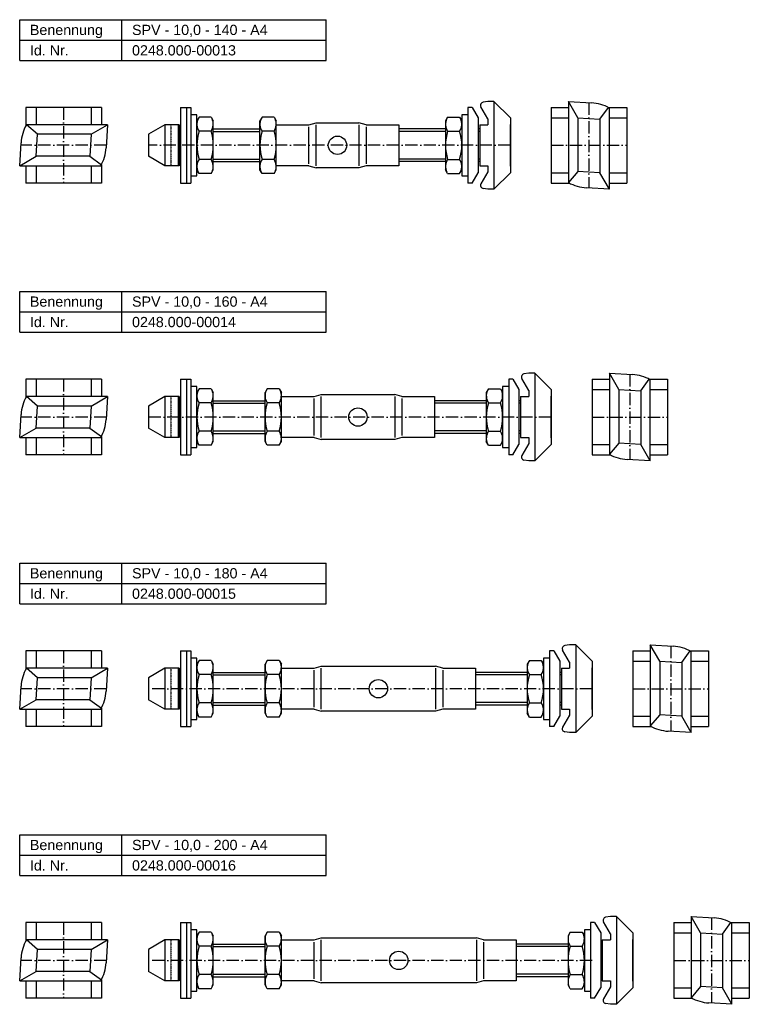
# Model space of a CAD drawing. Header units: millimetres. Extents: x 77 to 1200, y 2236 to 2936.
# Tile 3 of 3: x 843 to 1200, y 2454 to 2936. Entities that reach past the tile are written whole.
import ezdxf

# ---------------------------------------------------------------- set-up
doc = ezdxf.new("R2010")
doc.units = ezdxf.units.MM
doc.header["$LTSCALE"] = 0.5
doc.linetypes.add('achse', pattern=[18, 12, -3, 0, -3])
doc.linetypes.add('VERDECKT', pattern=[0.375, 0.25, -0.125])
doc.layers.add('HALFEN', color=2, linetype='CONTINUOUS')
doc.styles.add('ARIAL50', font='ARIAL.TTF', dxfattribs={"height": 5})

msp = doc.modelspace()

# ---------------------------------------------------------------- linework, layer by layer
at = {"layer": 'HALFEN'}
for p, q in [((843.17, 2936.25), (993.17, 2936.25)), ((843.17, 2916.25), (843.17, 2936.25)), ((893.17, 2916.25), (893.17, 2936.25)), ((993.17, 2916.25), (993.17, 2936.25)), ((843.17, 2926.25), (993.17, 2926.25)), ((843.17, 2916.25), (993.17, 2916.25)), ((883.17, 2893.25), (846.17, 2893.25)), ((846.17, 2893.25), (846.17, 2884.28)), ((851.17, 2893.25), (851.17, 2884.75)), ((878.17, 2893.25), (878.17, 2884.75)), ((883.17, 2893.25), (883.17, 2884.75)), ((921.93, 2893.25), (926.93, 2893.25)), ((921.93, 2893.25), (921.93, 2856.25)), ((924.78, 2893.25), (924.78, 2856.25)), ((926.93, 2893.25), (926.93, 2856.25)), ((1062.62, 2893.25), (1062.62, 2856.25)), ((1064.62, 2893.25), (1062.62, 2893.25)), ((1064.62, 2893.25), (1067.62, 2888.25)), ((1072.38, 2887.75), (1068.99, 2893.61)), ((1072.38, 2896.25), (1070.03, 2895.84)), ((1075.38, 2896.25), (1072.38, 2896.25)), ((1075.38, 2896.25), (1083.38, 2888.25)), ((1075.38, 2896.25), (1075.38, 2853.25)), ((1103.38, 2893.25), (1103.38, 2856.25)), ((1103.38, 2893.25), (1111.88, 2893.25)), ((1111.88, 2896.25), (1111.88, 2856.5)), ((1111.88, 2896.25), (1123.13, 2895.56)), ((1116.49, 2888.25), (1111.88, 2896.25)), ((1127.26, 2887.59), (1131.41, 2893.25)), ((1131.41, 2893.25), (1140.38, 2893.25)), ((1131.88, 2853.25), (1131.88, 2893)), ((1140.38, 2893.25), (1140.38, 2856.25)), ((929.93, 2889.75), (926.93, 2889.75)), ((929.93, 2859.75), (929.93, 2889.75)), ((931, 2888.61), (929.93, 2886.75)), ((936.85, 2888.61), (931, 2888.61)), ((936.85, 2888.61), (937.93, 2886.75)), ((961.85, 2888.61), (960.77, 2886.75)), ((967.7, 2888.61), (961.85, 2888.61)), ((967.7, 2888.61), (968.77, 2886.75)), ((1052.69, 2888.61), (1051.62, 2886.75)), ((1052.69, 2888.61), (1058.55, 2888.61)), ((1058.55, 2888.61), (1059.62, 2886.75)), ((1059.62, 2889.75), (1059.62, 2859.75)), ((1062.62, 2889.75), (1059.62, 2889.75)), ((1067.62, 2888.25), (1067.62, 2861.25)), ((1072.38, 2887.75), (1072.38, 2884.75)), ((1083.38, 2888.25), (1083.38, 2861.25)), ((1103.38, 2888.25), (1111.88, 2888.25)), ((1116.49, 2888.25), (1127.26, 2887.59)), ((1116.49, 2888.25), (1116.49, 2861.91)), ((1127.26, 2887.59), (1127.26, 2861.25)), ((1131.88, 2888.25), (1140.38, 2888.25)), ((886.17, 2884.75), (846.43, 2884.75)), ((851.83, 2880.13), (846.43, 2884.75)), ((878.17, 2880.13), (886.17, 2884.75)), ((886.17, 2884.75), (885.48, 2873.5)), ((914.17, 2884.75), (906.17, 2880.13)), ((921.17, 2884.75), (914.17, 2884.75)), ((914.17, 2884.75), (914.17, 2864.75)), ((920.76, 2884.75), (920.76, 2864.75)), ((921.17, 2884.75), (921.17, 2864.75)), ((921.17, 2882.75), (921.93, 2882.75)), ((929.93, 2862.75), (929.93, 2886.75)), ((937.93, 2862.75), (937.93, 2886.75)), ((937.93, 2882.75), (960.77, 2882.75)), ((960.77, 2862.75), (960.77, 2886.75)), ((968.77, 2862.75), (968.77, 2886.75)), ((968.77, 2884.75), (984.77, 2884.75)), ((984.77, 2884.75), (988.27, 2885.75)), ((988.27, 2885.75), (1009.27, 2885.75)), ((1012.77, 2884.75), (1009.27, 2885.75)), ((1012.77, 2884.75), (1028.77, 2884.75)), ((1028.77, 2884.75), (1028.77, 2864.75)), ((1051.62, 2882.75), (1028.83, 2882.75)), ((1051.62, 2886.75), (1051.62, 2862.75)), ((1068.38, 2882.75), (1067.62, 2882.75)), ((1068.38, 2884.75), (1072.38, 2884.75)), ((1068.38, 2884.75), (1068.38, 2864.75)), ((1083.38, 2864.5), (1083.38, 2885)), ((851.17, 2869.37), (851.83, 2880.13)), ((878.17, 2880.13), (851.83, 2880.13)), ((878.17, 2880.13), (877.51, 2869.37)), ((906.17, 2880.13), (906.17, 2869.37)), ((936.85, 2881.68), (931, 2881.68)), ((967.7, 2881.68), (961.85, 2881.68)), ((1052.69, 2881.68), (1058.55, 2881.68)), ((843.17, 2864.75), (843.86, 2876)), ((843.17, 2864.75), (851.17, 2869.37)), ((877.51, 2869.37), (851.17, 2869.37)), ((877.51, 2869.37), (883.17, 2865.22)), ((914.17, 2864.75), (906.17, 2869.37)), ((843.17, 2864.75), (882.92, 2864.75)), ((846.17, 2864.75), (846.17, 2856.25)), ((851.17, 2864.75), (851.17, 2856.25)), ((878.17, 2864.75), (878.17, 2856.25)), ((883.17, 2865.22), (883.17, 2856.25)), ((921.17, 2864.75), (914.17, 2864.75)), ((921.17, 2866.75), (921.93, 2866.75)), ((936.85, 2867.82), (931, 2867.82)), ((937.93, 2866.75), (960.77, 2866.75)), ((967.7, 2867.82), (961.85, 2867.82)), ((984.77, 2864.75), (968.77, 2864.75)), ((984.77, 2864.75), (988.27, 2863.75)), ((1009.27, 2863.75), (988.27, 2863.75)), ((1012.77, 2864.75), (1009.27, 2863.75)), ((1028.77, 2864.75), (1012.77, 2864.75)), ((1051.62, 2866.75), (1028.83, 2866.75)), ((1052.69, 2867.82), (1058.55, 2867.82)), ((1068.38, 2866.75), (1067.62, 2866.75)), ((1068.38, 2864.75), (1072.38, 2864.75)), ((1072.38, 2864.75), (1072.38, 2861.75)), ((926.93, 2859.75), (929.93, 2859.75)), ((931, 2860.89), (929.93, 2862.75)), ((936.85, 2860.89), (931, 2860.89)), ((936.85, 2860.89), (937.93, 2862.75)), ((961.85, 2860.89), (960.77, 2862.75)), ((967.7, 2860.89), (961.85, 2860.89)), ((967.7, 2860.89), (968.77, 2862.75)), ((1052.69, 2860.89), (1051.62, 2862.75)), ((1052.69, 2860.89), (1058.55, 2860.89)), ((1058.55, 2860.89), (1059.62, 2862.75)), ((1059.62, 2859.75), (1062.62, 2859.75)), ((1064.62, 2856.25), (1067.62, 2861.25)), ((1072.38, 2861.75), (1068.99, 2855.89)), ((1075.38, 2853.25), (1083.38, 2861.25)), ((1103.38, 2861.25), (1111.88, 2861.25)), ((1116.49, 2861.91), (1111.88, 2856.5)), ((1127.26, 2861.25), (1116.49, 2861.91)), ((1131.88, 2853.25), (1127.26, 2861.25)), ((1131.88, 2861.25), (1140.38, 2861.25)), ((883.17, 2856.25), (846.17, 2856.25)), ((921.93, 2856.25), (926.93, 2856.25)), ((1064.62, 2856.25), (1062.62, 2856.25)), ((1072.38, 2853.25), (1070.03, 2853.66)), ((1103.38, 2856.25), (1112.34, 2856.25)), ((1131.88, 2853.25), (1120.62, 2853.94)), ((1131.88, 2856.25), (1140.38, 2856.25)), ((1075.38, 2853.25), (1072.38, 2853.25)), ((843.17, 2803.25), (993.17, 2803.25)), ((843.17, 2783.25), (843.17, 2803.25)), ((893.17, 2783.25), (893.17, 2803.25)), ((993.17, 2783.25), (993.17, 2803.25)), ((843.17, 2793.25), (993.17, 2793.25)), ((843.17, 2783.25), (993.17, 2783.25)), ((1092.38, 2763.25), (1090.03, 2762.84)), ((1095.38, 2763.25), (1092.38, 2763.25)), ((1095.38, 2763.25), (1095.38, 2720.25)), ((1095.38, 2763.25), (1103.38, 2755.25)), ((1131.88, 2763.25), (1131.88, 2723.5)), ((1131.88, 2763.25), (1143.13, 2762.56)), ((1136.49, 2755.25), (1131.88, 2763.25)), ((883.17, 2760.25), (846.17, 2760.25)), ((846.17, 2760.25), (846.17, 2751.28)), ((851.17, 2760.25), (851.17, 2751.75)), ((878.17, 2760.25), (878.17, 2751.75)), ((883.17, 2760.25), (883.17, 2751.75)), ((921.93, 2760.25), (921.93, 2723.25)), ((921.93, 2760.25), (926.93, 2760.25)), ((924.78, 2760.25), (924.78, 2723.25)), ((926.93, 2760.25), (926.93, 2723.25)), ((1082.62, 2760.25), (1082.62, 2723.25)), ((1084.62, 2760.25), (1082.62, 2760.25)), ((1084.62, 2760.25), (1087.62, 2755.25)), ((1092.38, 2754.75), (1088.99, 2760.61)), ((1123.38, 2760.25), (1123.38, 2723.25)), ((1123.38, 2760.25), (1131.88, 2760.25)), ((1147.26, 2754.59), (1151.41, 2760.25)), ((1151.41, 2760.25), (1160.38, 2760.25)), ((1151.88, 2720.25), (1151.88, 2760)), ((1160.38, 2760.25), (1160.38, 2723.25)), ((929.93, 2756.75), (926.93, 2756.75)), ((929.93, 2726.75), (929.93, 2756.75)), ((931, 2755.61), (929.93, 2753.75)), ((929.93, 2729.75), (929.93, 2753.75)), ((936.85, 2755.61), (931, 2755.61)), ((936.85, 2755.61), (937.93, 2753.75)), ((937.93, 2729.75), (937.93, 2753.75)), ((964.35, 2755.61), (963.27, 2753.75)), ((963.27, 2729.75), (963.27, 2753.75)), ((970.2, 2755.61), (964.35, 2755.61)), ((970.2, 2755.61), (971.27, 2753.75)), ((971.27, 2729.75), (971.27, 2753.75)), ((987.27, 2751.75), (990.77, 2752.75)), ((990.77, 2752.75), (1026.77, 2752.75)), ((1030.27, 2751.75), (1026.77, 2752.75)), ((1072.69, 2755.61), (1071.62, 2753.75)), ((1071.62, 2753.75), (1071.62, 2729.75)), ((1072.69, 2755.61), (1078.55, 2755.61)), ((1078.55, 2755.61), (1079.62, 2753.75)), ((1079.62, 2756.75), (1079.62, 2726.75)), ((1082.62, 2756.75), (1079.62, 2756.75)), ((1079.62, 2753.75), (1079.62, 2729.75)), ((1087.62, 2755.25), (1087.62, 2728.25)), ((1092.38, 2754.75), (1092.38, 2751.75)), ((1103.38, 2755.25), (1103.38, 2728.25)), ((1123.38, 2755.25), (1131.88, 2755.25)), ((1136.49, 2755.25), (1136.49, 2728.91)), ((1136.49, 2755.25), (1147.26, 2754.59)), ((1147.26, 2754.59), (1147.26, 2728.25)), ((1151.88, 2755.25), (1160.38, 2755.25)), ((886.17, 2751.75), (846.43, 2751.75)), ((851.83, 2747.13), (846.43, 2751.75)), ((878.17, 2747.13), (886.17, 2751.75)), ((886.17, 2751.75), (885.48, 2740.5)), ((914.17, 2751.75), (906.17, 2747.13)), ((914.17, 2751.75), (914.17, 2731.75)), ((921.17, 2751.75), (914.17, 2751.75)), ((920.76, 2751.75), (920.76, 2731.75)), ((921.17, 2751.75), (921.17, 2731.75)), ((921.17, 2749.75), (921.93, 2749.75)), ((936.85, 2748.68), (931, 2748.68)), ((937.93, 2749.75), (963.27, 2749.75)), ((970.2, 2748.68), (964.35, 2748.68)), ((971.27, 2731.75), (971.27, 2751.75)), ((971.27, 2751.75), (987.27, 2751.75)), ((1030.27, 2751.75), (1046.27, 2751.75)), ((1046.27, 2751.75), (1046.27, 2731.75)), ((1071.62, 2749.75), (1046.27, 2749.75)), ((1072.69, 2748.68), (1078.55, 2748.68)), ((1088.38, 2749.75), (1087.62, 2749.75)), ((1088.38, 2751.75), (1088.38, 2731.75)), ((1088.38, 2751.75), (1092.38, 2751.75)), ((1103.38, 2731.5), (1103.38, 2752)), ((843.17, 2731.75), (843.86, 2743)), ((851.17, 2736.37), (851.83, 2747.13)), ((878.17, 2747.13), (851.83, 2747.13)), ((878.17, 2747.13), (877.51, 2736.37)), ((906.17, 2747.13), (906.17, 2736.37)), ((843.17, 2731.75), (851.17, 2736.37)), ((877.51, 2736.37), (851.17, 2736.37)), ((877.51, 2736.37), (883.17, 2732.22)), ((914.17, 2731.75), (906.17, 2736.37)), ((921.17, 2733.75), (921.93, 2733.75)), ((936.85, 2734.82), (931, 2734.82)), ((937.93, 2733.75), (963.27, 2733.75)), ((970.2, 2734.82), (964.35, 2734.82)), ((1071.62, 2733.75), (1046.27, 2733.75)), ((1072.69, 2734.82), (1078.55, 2734.82)), ((1088.38, 2733.75), (1087.62, 2733.75)), ((843.17, 2731.75), (882.92, 2731.75)), ((846.17, 2731.75), (846.17, 2723.25)), ((851.17, 2731.75), (851.17, 2723.25)), ((878.17, 2731.75), (878.17, 2723.25)), ((883.17, 2732.22), (883.17, 2723.25)), ((921.17, 2731.75), (914.17, 2731.75)), ((931, 2727.89), (929.93, 2729.75)), ((936.85, 2727.89), (937.93, 2729.75)), ((964.35, 2727.89), (963.27, 2729.75)), ((970.2, 2727.89), (971.27, 2729.75)), ((987.27, 2731.75), (971.27, 2731.75)), ((987.27, 2731.75), (990.77, 2730.75)), ((1026.77, 2730.75), (990.77, 2730.75)), ((1030.27, 2731.75), (1026.77, 2730.75)), ((1046.27, 2731.75), (1030.27, 2731.75)), ((1072.69, 2727.89), (1071.62, 2729.75)), ((1078.55, 2727.89), (1079.62, 2729.75)), ((1084.62, 2723.25), (1087.62, 2728.25)), ((1088.38, 2731.75), (1092.38, 2731.75)), ((1092.38, 2728.75), (1088.99, 2722.89)), ((1092.38, 2731.75), (1092.38, 2728.75)), ((1095.38, 2720.25), (1103.38, 2728.25)), ((1123.38, 2728.25), (1131.88, 2728.25)), ((1136.49, 2728.91), (1131.88, 2723.5)), ((1147.26, 2728.25), (1136.49, 2728.91)), ((1151.88, 2720.25), (1147.26, 2728.25)), ((1151.88, 2728.25), (1160.38, 2728.25)), ((926.93, 2726.75), (929.93, 2726.75)), ((936.85, 2727.89), (931, 2727.89)), ((970.2, 2727.89), (964.35, 2727.89)), ((1072.69, 2727.89), (1078.55, 2727.89)), ((1079.62, 2726.75), (1082.62, 2726.75)), ((883.17, 2723.25), (846.17, 2723.25)), ((921.93, 2723.25), (926.93, 2723.25)), ((1084.62, 2723.25), (1082.62, 2723.25)), ((1092.38, 2720.25), (1090.03, 2720.66)), ((1095.38, 2720.25), (1092.38, 2720.25)), ((1123.38, 2723.25), (1132.34, 2723.25)), ((1151.88, 2720.25), (1140.62, 2720.94)), ((1151.88, 2723.25), (1160.38, 2723.25)), ((843.17, 2670.25), (993.17, 2670.25)), ((843.17, 2650.25), (843.17, 2670.25)), ((893.17, 2650.25), (893.17, 2670.25)), ((993.17, 2650.25), (993.17, 2670.25)), ((843.17, 2660.25), (993.17, 2660.25)), ((843.17, 2650.25), (993.17, 2650.25)), ((883.17, 2627.25), (846.17, 2627.25)), ((846.17, 2627.25), (846.17, 2618.28)), ((851.17, 2627.25), (851.17, 2618.75)), ((878.17, 2627.25), (878.17, 2618.75)), ((883.17, 2627.25), (883.17, 2618.75)), ((921.93, 2627.25), (921.93, 2590.25)), ((921.93, 2627.25), (926.93, 2627.25)), ((924.78, 2627.25), (924.78, 2590.25)), ((926.93, 2627.25), (926.93, 2590.25)), ((1102.62, 2627.25), (1102.62, 2590.25)), ((1104.62, 2627.25), (1102.62, 2627.25)), ((1104.62, 2627.25), (1107.62, 2622.25)), ((1112.38, 2621.75), (1108.99, 2627.61)), ((1112.38, 2630.25), (1110.03, 2629.84)), ((1115.38, 2630.25), (1112.38, 2630.25)), ((1115.38, 2630.25), (1115.38, 2587.25)), ((1115.38, 2630.25), (1123.38, 2622.25)), ((1143.38, 2627.25), (1143.38, 2590.25)), ((1143.38, 2627.25), (1151.88, 2627.25)), ((1151.88, 2630.25), (1163.13, 2629.56)), ((1151.88, 2630.25), (1151.88, 2590.5)), ((1156.49, 2622.25), (1151.88, 2630.25)), ((1167.26, 2621.59), (1171.41, 2627.25)), ((1171.41, 2627.25), (1180.38, 2627.25)), ((1171.88, 2587.25), (1171.88, 2627)), ((1180.38, 2627.25), (1180.38, 2590.25)), ((929.93, 2623.75), (926.93, 2623.75)), ((929.93, 2593.75), (929.93, 2623.75)), ((931, 2622.61), (929.93, 2620.75)), ((936.85, 2622.61), (931, 2622.61)), ((936.85, 2622.61), (937.93, 2620.75)), ((964.35, 2622.61), (963.27, 2620.75)), ((970.2, 2622.61), (964.35, 2622.61)), ((970.2, 2622.61), (971.27, 2620.75)), ((1092.69, 2622.61), (1091.62, 2620.75)), ((1092.69, 2622.61), (1098.55, 2622.61)), ((1098.55, 2622.61), (1099.62, 2620.75)), ((1099.62, 2623.75), (1099.62, 2593.75)), ((1102.62, 2623.75), (1099.62, 2623.75)), ((1107.62, 2622.25), (1107.62, 2595.25)), ((1123.38, 2622.25), (1123.38, 2595.25)), ((1143.38, 2622.25), (1151.88, 2622.25)), ((1156.49, 2622.25), (1167.26, 2621.59)), ((1156.49, 2622.25), (1156.49, 2595.91)), ((1171.88, 2622.25), (1180.38, 2622.25)), ((851.83, 2614.13), (846.43, 2618.75)), ((886.17, 2618.75), (846.43, 2618.75)), ((878.17, 2614.13), (886.17, 2618.75)), ((886.17, 2618.75), (885.48, 2607.5)), ((914.17, 2618.75), (906.17, 2614.13)), ((914.17, 2618.75), (914.17, 2598.75)), ((921.17, 2618.75), (914.17, 2618.75)), ((920.76, 2618.75), (920.76, 2598.75)), ((921.17, 2618.75), (921.17, 2598.75)), ((929.93, 2596.75), (929.93, 2620.75)), ((937.93, 2596.75), (937.93, 2620.75)), ((963.27, 2596.75), (963.27, 2620.75)), ((971.27, 2596.75), (971.27, 2620.75)), ((971.27, 2598.75), (971.27, 2618.75)), ((971.27, 2618.75), (987.27, 2618.75)), ((987.27, 2618.75), (990.77, 2619.75)), ((990.77, 2619.75), (1046.77, 2619.75)), ((1050.27, 2618.75), (1046.77, 2619.75)), ((1050.27, 2618.75), (1066.27, 2618.75)), ((1066.27, 2618.75), (1066.27, 2598.75)), ((1091.62, 2620.75), (1091.62, 2596.75)), ((1099.62, 2620.75), (1099.62, 2596.75)), ((1108.38, 2618.75), (1108.38, 2598.75)), ((1108.38, 2618.75), (1112.38, 2618.75)), ((1112.38, 2621.75), (1112.38, 2618.75)), ((1123.38, 2598.5), (1123.38, 2619)), ((1167.26, 2621.59), (1167.26, 2595.25)), ((851.17, 2603.37), (851.83, 2614.13)), ((878.17, 2614.13), (851.83, 2614.13)), ((878.17, 2614.13), (877.51, 2603.37)), ((906.17, 2614.13), (906.17, 2603.37)), ((921.17, 2616.75), (921.93, 2616.75)), ((936.85, 2615.68), (931, 2615.68)), ((937.93, 2616.75), (963.27, 2616.75)), ((970.2, 2615.68), (964.35, 2615.68)), ((1091.62, 2616.75), (1066.27, 2616.75)), ((1092.69, 2615.68), (1098.55, 2615.68)), ((1108.38, 2616.75), (1107.62, 2616.75)), ((843.17, 2598.75), (843.86, 2610)), ((843.17, 2598.75), (851.17, 2603.37)), ((877.51, 2603.37), (851.17, 2603.37)), ((877.51, 2603.37), (883.17, 2599.22)), ((914.17, 2598.75), (906.17, 2603.37)), ((843.17, 2598.75), (882.92, 2598.75)), ((846.17, 2598.75), (846.17, 2590.25)), ((851.17, 2598.75), (851.17, 2590.25)), ((878.17, 2598.75), (878.17, 2590.25)), ((883.17, 2599.22), (883.17, 2590.25)), ((921.17, 2598.75), (914.17, 2598.75)), ((921.17, 2600.75), (921.93, 2600.75)), ((936.85, 2601.82), (931, 2601.82)), ((937.93, 2600.75), (963.27, 2600.75)), ((970.2, 2601.82), (964.35, 2601.82)), ((987.27, 2598.75), (971.27, 2598.75)), ((987.27, 2598.75), (990.77, 2597.75)), ((1050.27, 2598.75), (1046.77, 2597.75)), ((1066.27, 2598.75), (1050.27, 2598.75)), ((1091.62, 2600.75), (1066.27, 2600.75)), ((1092.69, 2601.82), (1098.55, 2601.82)), ((1108.38, 2600.75), (1107.62, 2600.75)), ((1108.38, 2598.75), (1112.38, 2598.75)), ((1112.38, 2598.75), (1112.38, 2595.75)), ((926.93, 2593.75), (929.93, 2593.75)), ((931, 2594.89), (929.93, 2596.75)), ((936.85, 2594.89), (931, 2594.89)), ((936.85, 2594.89), (937.93, 2596.75)), ((964.35, 2594.89), (963.27, 2596.75)), ((970.2, 2594.89), (964.35, 2594.89)), ((970.2, 2594.89), (971.27, 2596.75)), ((1046.77, 2597.75), (990.77, 2597.75)), ((1092.69, 2594.89), (1091.62, 2596.75)), ((1092.69, 2594.89), (1098.55, 2594.89)), ((1098.55, 2594.89), (1099.62, 2596.75)), ((1099.62, 2593.75), (1102.62, 2593.75)), ((1104.62, 2590.25), (1107.62, 2595.25)), ((1112.38, 2595.75), (1108.99, 2589.89)), ((1115.38, 2587.25), (1123.38, 2595.25)), ((1143.38, 2595.25), (1151.88, 2595.25)), ((1156.49, 2595.91), (1151.88, 2590.5)), ((1167.26, 2595.25), (1156.49, 2595.91)), ((1171.88, 2587.25), (1167.26, 2595.25)), ((1171.88, 2595.25), (1180.38, 2595.25)), ((883.17, 2590.25), (846.17, 2590.25)), ((921.93, 2590.25), (926.93, 2590.25)), ((1104.62, 2590.25), (1102.62, 2590.25)), ((1143.38, 2590.25), (1152.34, 2590.25)), ((1171.88, 2590.25), (1180.38, 2590.25)), ((1112.38, 2587.25), (1110.03, 2587.66)), ((1115.38, 2587.25), (1112.38, 2587.25)), ((1171.88, 2587.25), (1160.62, 2587.94)), ((843.17, 2517.25), (843.17, 2537.25)), ((843.17, 2537.25), (993.17, 2537.25)), ((893.17, 2517.25), (893.17, 2537.25)), ((993.17, 2517.25), (993.17, 2537.25)), ((843.17, 2527.25), (993.17, 2527.25)), ((843.17, 2517.25), (993.17, 2517.25)), ((1132.38, 2497.25), (1130.03, 2496.84)), ((1135.38, 2497.25), (1132.38, 2497.25)), ((1135.38, 2497.25), (1135.38, 2454.25)), ((1135.38, 2497.25), (1143.38, 2489.25)), ((1171.88, 2497.25), (1171.88, 2457.5)), ((1176.49, 2489.25), (1171.88, 2497.25)), ((1171.88, 2497.25), (1183.13, 2496.56)), ((883.17, 2494.25), (846.17, 2494.25)), ((846.17, 2494.25), (846.17, 2485.28)), ((851.17, 2494.25), (851.17, 2485.75)), ((878.17, 2494.25), (878.17, 2485.75)), ((883.17, 2494.25), (883.17, 2485.75)), ((921.93, 2494.25), (921.93, 2457.25)), ((921.93, 2494.25), (926.93, 2494.25)), ((924.78, 2494.25), (924.78, 2457.25)), ((926.93, 2494.25), (926.93, 2457.25)), ((1122.62, 2494.25), (1122.62, 2457.25)), ((1124.62, 2494.25), (1122.62, 2494.25)), ((1124.62, 2494.25), (1127.62, 2489.25)), ((1132.38, 2488.75), (1128.99, 2494.61)), ((1163.38, 2494.25), (1163.38, 2457.25)), ((1163.38, 2494.25), (1171.88, 2494.25)), ((1187.26, 2488.59), (1191.41, 2494.25)), ((1191.41, 2494.25), (1200.38, 2494.25)), ((1191.88, 2454.25), (1191.88, 2494)), ((1200.38, 2494.25), (1200.38, 2457.25)), ((929.93, 2490.75), (926.93, 2490.75)), ((929.93, 2460.75), (929.93, 2490.75)), ((931, 2489.61), (929.93, 2487.75)), ((929.93, 2463.75), (929.93, 2487.75)), ((936.85, 2489.61), (931, 2489.61)), ((936.85, 2489.61), (937.93, 2487.75)), ((937.93, 2463.75), (937.93, 2487.75)), ((964.35, 2489.61), (963.27, 2487.75)), ((963.27, 2463.75), (963.27, 2487.75)), ((970.2, 2489.61), (964.35, 2489.61)), ((970.2, 2489.61), (971.27, 2487.75)), ((971.27, 2463.75), (971.27, 2487.75)), ((1112.69, 2489.61), (1111.62, 2487.75)), ((1111.62, 2487.75), (1111.62, 2463.75)), ((1112.69, 2489.61), (1118.55, 2489.61)), ((1118.55, 2489.61), (1119.62, 2487.75)), ((1119.62, 2490.75), (1119.62, 2460.75)), ((1122.62, 2490.75), (1119.62, 2490.75)), ((1119.62, 2487.75), (1119.62, 2463.75)), ((1127.62, 2489.25), (1127.62, 2462.25)), ((1132.38, 2488.75), (1132.38, 2485.75)), ((1143.38, 2489.25), (1143.38, 2462.25)), ((1163.38, 2489.25), (1171.88, 2489.25)), ((1176.49, 2489.25), (1176.49, 2462.91)), ((1176.49, 2489.25), (1187.26, 2488.59)), ((1187.26, 2488.59), (1187.26, 2462.25)), ((1191.88, 2489.25), (1200.38, 2489.25)), ((886.17, 2485.75), (846.43, 2485.75)), ((851.83, 2481.13), (846.43, 2485.75)), ((878.17, 2481.13), (886.17, 2485.75)), ((886.17, 2485.75), (885.48, 2474.5)), ((914.17, 2485.75), (906.17, 2481.13)), ((921.17, 2485.75), (914.17, 2485.75)), ((914.17, 2485.75), (914.17, 2465.75)), ((920.76, 2485.75), (920.76, 2465.75)), ((921.17, 2485.75), (921.17, 2465.75)), ((921.17, 2483.75), (921.93, 2483.75)), ((936.85, 2482.68), (931, 2482.68)), ((937.93, 2483.75), (963.27, 2483.75)), ((970.2, 2482.68), (964.35, 2482.68)), ((971.27, 2465.75), (971.27, 2485.75)), ((971.27, 2485.75), (987.27, 2485.75)), ((987.27, 2485.75), (990.77, 2486.75)), ((990.77, 2486.75), (1066.77, 2486.75)), ((1070.27, 2485.75), (1066.77, 2486.75)), ((1070.27, 2485.75), (1086.27, 2485.75)), ((1086.27, 2485.75), (1086.27, 2465.75)), ((1111.62, 2483.75), (1086.27, 2483.75)), ((1112.69, 2482.68), (1118.55, 2482.68)), ((1128.38, 2483.75), (1127.62, 2483.75)), ((1128.38, 2485.75), (1132.38, 2485.75)), ((1128.38, 2485.75), (1128.38, 2465.75)), ((1143.38, 2465.5), (1143.38, 2486)), ((851.17, 2470.37), (851.83, 2481.13)), ((878.17, 2481.13), (851.83, 2481.13)), ((878.17, 2481.13), (877.51, 2470.37)), ((906.17, 2481.13), (906.17, 2470.37)), ((843.17, 2465.75), (843.86, 2477)), ((843.17, 2465.75), (851.17, 2470.37)), ((877.51, 2470.37), (851.17, 2470.37)), ((877.51, 2470.37), (883.17, 2466.22)), ((914.17, 2465.75), (906.17, 2470.37)), ((936.85, 2468.82), (931, 2468.82)), ((970.2, 2468.82), (964.35, 2468.82)), ((1112.69, 2468.82), (1118.55, 2468.82)), ((843.17, 2465.75), (882.92, 2465.75)), ((846.17, 2465.75), (846.17, 2457.25)), ((851.17, 2465.75), (851.17, 2457.25)), ((878.17, 2465.75), (878.17, 2457.25)), ((883.17, 2466.22), (883.17, 2457.25)), ((921.17, 2465.75), (914.17, 2465.75)), ((921.17, 2467.75), (921.93, 2467.75)), ((931, 2461.89), (929.93, 2463.75)), ((936.85, 2461.89), (937.93, 2463.75)), ((937.93, 2467.75), (963.27, 2467.75)), ((964.35, 2461.89), (963.27, 2463.75)), ((970.2, 2461.89), (971.27, 2463.75)), ((987.27, 2465.75), (971.27, 2465.75)), ((987.27, 2465.75), (990.77, 2464.75)), ((1066.77, 2464.75), (990.77, 2464.75)), ((1070.27, 2465.75), (1066.77, 2464.75)), ((1086.27, 2465.75), (1070.27, 2465.75)), ((1111.62, 2467.75), (1086.27, 2467.75)), ((1112.69, 2461.89), (1111.62, 2463.75)), ((1118.55, 2461.89), (1119.62, 2463.75)), ((1128.38, 2467.75), (1127.62, 2467.75)), ((1128.38, 2465.75), (1132.38, 2465.75)), ((1132.38, 2465.75), (1132.38, 2462.75)), ((926.93, 2460.75), (929.93, 2460.75)), ((936.85, 2461.89), (931, 2461.89)), ((970.2, 2461.89), (964.35, 2461.89)), ((1112.69, 2461.89), (1118.55, 2461.89)), ((1119.62, 2460.75), (1122.62, 2460.75)), ((1124.62, 2457.25), (1127.62, 2462.25)), ((1132.38, 2462.75), (1128.99, 2456.89)), ((1135.38, 2454.25), (1143.38, 2462.25)), ((1163.38, 2462.25), (1171.88, 2462.25)), ((1176.49, 2462.91), (1171.88, 2457.5)), ((1187.26, 2462.25), (1176.49, 2462.91)), ((1191.88, 2454.25), (1187.26, 2462.25)), ((1191.88, 2462.25), (1200.38, 2462.25)), ((883.17, 2457.25), (846.17, 2457.25)), ((921.93, 2457.25), (926.93, 2457.25)), ((1124.62, 2457.25), (1122.62, 2457.25)), ((1132.38, 2454.25), (1130.03, 2454.66)), ((1135.38, 2454.25), (1132.38, 2454.25)), ((1163.38, 2457.25), (1172.34, 2457.25)), ((1191.88, 2454.25), (1180.62, 2454.94)), ((1191.88, 2457.25), (1200.38, 2457.25))]:
    msp.add_line(p, q, dxfattribs=at)
at = {"layer": 'HALFEN', "color": 1, "linetype": 'achse'}
for p, q in [((864.67, 2893.25), (864.67, 2856.25)), ((1121.88, 2895.64), (1121.88, 2853.86)), ((885.56, 2874.75), (843.78, 2874.75)), ((1083.38, 2874.75), (906.17, 2874.75)), ((1103.38, 2874.75), (1140.38, 2874.75)), ((1141.88, 2762.64), (1141.88, 2720.86)), ((864.67, 2760.25), (864.67, 2723.25)), ((885.56, 2741.75), (843.78, 2741.75)), ((1103.38, 2741.75), (906.17, 2741.75)), ((1123.38, 2741.75), (1160.38, 2741.75)), ((864.67, 2627.25), (864.67, 2590.25)), ((1161.88, 2629.64), (1161.88, 2587.86)), ((885.56, 2608.75), (843.78, 2608.75)), ((1123.38, 2608.75), (906.17, 2608.75)), ((1143.38, 2608.75), (1180.38, 2608.75)), ((864.67, 2494.25), (864.67, 2457.25)), ((1181.88, 2496.64), (1181.88, 2454.86)), ((885.56, 2475.75), (843.78, 2475.75)), ((1123.38, 2475.75), (906.17, 2475.75)), ((1163.38, 2475.75), (1200.38, 2475.75))]:
    msp.add_line(p, q, dxfattribs=at)
at = {"layer": 'HALFEN', "color": 1, "linetype": 'VERDECKT'}
for p, q in [((917.17, 2884.75), (917.17, 2864.75)), ((917.17, 2751.75), (917.17, 2731.75)), ((917.17, 2618.75), (917.17, 2598.75)), ((917.17, 2485.75), (917.17, 2465.75))]:
    msp.add_line(p, q, dxfattribs=at)
at = {"layer": 'HALFEN', "color": 1}
for p, q in [((984.77, 2865.74), (984.77, 2883.75)), ((988.27, 2864.71), (988.27, 2884.75)), ((1009.27, 2884.75), (1009.27, 2864.75)), ((1012.77, 2883.75), (1012.77, 2865.75)), ((921.17, 2881.52), (921.93, 2881.52)), ((937.93, 2881.52), (960.77, 2881.52)), ((1051.62, 2881.52), (1028.77, 2881.52)), ((1068.38, 2881.52), (1067.62, 2881.52)), ((921.17, 2867.98), (921.93, 2867.98)), ((937.93, 2867.98), (960.77, 2867.98)), ((1051.62, 2867.98), (1028.77, 2867.98)), ((1068.38, 2867.98), (1067.62, 2867.98)), ((921.17, 2748.52), (921.93, 2748.52)), ((937.93, 2748.52), (963.27, 2748.52)), ((987.27, 2732.74), (987.27, 2750.75)), ((990.77, 2731.71), (990.77, 2751.75)), ((1026.77, 2751.75), (1026.77, 2731.75)), ((1030.27, 2750.75), (1030.27, 2732.75)), ((1071.62, 2748.52), (1046.27, 2748.52)), ((1088.38, 2748.52), (1087.62, 2748.52)), ((921.17, 2734.98), (921.93, 2734.98)), ((937.93, 2734.98), (963.27, 2734.98)), ((1071.62, 2734.98), (1046.27, 2734.98)), ((1088.38, 2734.98), (1087.62, 2734.98)), ((987.27, 2599.74), (987.27, 2617.75)), ((990.77, 2598.71), (990.77, 2618.75)), ((1046.77, 2618.75), (1046.77, 2598.75)), ((1050.27, 2617.75), (1050.27, 2599.75)), ((921.17, 2615.52), (921.93, 2615.52)), ((937.93, 2615.52), (963.27, 2615.52)), ((1091.62, 2615.52), (1066.27, 2615.52)), ((1108.38, 2615.52), (1107.62, 2615.52)), ((921.17, 2601.98), (921.93, 2601.98)), ((937.93, 2601.98), (963.27, 2601.98)), ((1091.62, 2601.98), (1066.27, 2601.98)), ((1108.38, 2601.98), (1107.62, 2601.98)), ((921.17, 2482.52), (921.93, 2482.52)), ((937.93, 2482.52), (963.27, 2482.52)), ((987.27, 2466.74), (987.27, 2484.75)), ((990.77, 2465.71), (990.77, 2485.75)), ((1066.77, 2485.75), (1066.77, 2465.75)), ((1070.27, 2484.75), (1070.27, 2466.75)), ((1111.62, 2482.52), (1086.27, 2482.52)), ((1128.38, 2482.52), (1127.62, 2482.52)), ((921.17, 2468.98), (921.93, 2468.98)), ((937.93, 2468.98), (963.27, 2468.98)), ((1111.62, 2468.98), (1086.27, 2468.98)), ((1128.38, 2468.98), (1127.62, 2468.98))]:
    msp.add_line(p, q, dxfattribs=at)
at = {"layer": 'HALFEN'}
for centre in [(998.77, 2874.75), (1008.77, 2741.75), (1018.77, 2608.75), (1028.77, 2475.75)]:
    msp.add_circle(centre, 4.5, dxfattribs=at)
for centre, radius, start, end in [((1070.29, 2894.36), 1.5, 100, 210), ((1121.88, 2875.1), 20.5, 60.8036, 86.5), ((936.05, 2885.14), 6.13, 154.4385, 214.4385), ((931.8, 2885.14), 6.13, 325.5615, 25.5615), ((966.9, 2885.14), 6.13, 154.4385, 214.4385), ((962.65, 2885.14), 6.13, 325.5615, 25.5615), ((1057.75, 2885.14), 6.13, 154.4385, 214.4385), ((1053.49, 2885.14), 6.13, 325.5615, 25.5615), ((864.32, 2874.75), 20.5, 150.8036, 176.5), ((952.82, 2874.75), 22.9, 162.383, 197.617), ((915.03, 2874.75), 22.9, 342.383, 17.617), ((983.67, 2874.75), 22.9, 162.383, 197.617), ((945.88, 2874.75), 22.9, 342.383, 17.617), ((1074.52, 2874.75), 22.9, 162.383, 197.617), ((1036.72, 2874.75), 22.9, 342.383, 17.617), ((865.02, 2874.75), 20.5, 330.8036, 356.5), ((936.05, 2864.35), 6.13, 145.5615, 205.5615), ((931.8, 2864.35), 6.13, 334.4385, 34.4385), ((966.9, 2864.35), 6.13, 145.5615, 205.5615), ((962.65, 2864.35), 6.13, 334.4385, 34.4385), ((1057.75, 2864.35), 6.13, 145.5615, 205.5615), ((1053.49, 2864.35), 6.13, 334.4385, 34.4385), ((1070.29, 2855.14), 1.5, 150, 260), ((1121.88, 2874.4), 20.5, 240.8036, 266.5), ((1090.29, 2761.36), 1.5, 100, 210), ((1141.88, 2742.1), 20.5, 60.8036, 86.5), ((936.05, 2752.14), 6.13, 154.4385, 214.4385), ((931.8, 2752.14), 6.13, 325.5615, 25.5615), ((969.4, 2752.14), 6.13, 154.4385, 214.4385), ((965.15, 2752.14), 6.13, 325.5615, 25.5615), ((1077.75, 2752.14), 6.13, 154.4385, 214.4385), ((1073.49, 2752.14), 6.13, 325.5615, 25.5615), ((864.32, 2741.75), 20.5, 150.8036, 176.5), ((952.82, 2741.75), 22.9, 162.383, 197.617), ((915.03, 2741.75), 22.9, 342.383, 17.617), ((986.17, 2741.75), 22.9, 162.383, 197.617), ((948.38, 2741.75), 22.9, 342.383, 17.617), ((1094.52, 2741.75), 22.9, 162.383, 197.617), ((1056.72, 2741.75), 22.9, 342.383, 17.617), ((865.02, 2741.75), 20.5, 330.8036, 356.5), ((936.05, 2731.35), 6.13, 145.5615, 205.5615), ((931.8, 2731.35), 6.13, 334.4385, 34.4385), ((969.4, 2731.35), 6.13, 145.5615, 205.5615), ((965.15, 2731.35), 6.13, 334.4385, 34.4385), ((1077.75, 2731.35), 6.13, 145.5615, 205.5615), ((1073.49, 2731.35), 6.13, 334.4385, 34.4385), ((1141.88, 2741.4), 20.5, 240.8036, 266.5), ((1090.29, 2722.14), 1.5, 150, 260), ((1110.29, 2628.36), 1.5, 100, 210), ((1161.88, 2609.1), 20.5, 60.8036, 86.5), ((864.32, 2608.75), 20.5, 150.8036, 176.5), ((936.05, 2619.14), 6.13, 154.4385, 214.4385), ((931.8, 2619.14), 6.13, 325.5615, 25.5615), ((969.4, 2619.14), 6.13, 154.4385, 214.4385), ((965.15, 2619.14), 6.13, 325.5615, 25.5615), ((1097.75, 2619.14), 6.13, 154.4385, 214.4385), ((1093.49, 2619.14), 6.13, 325.5615, 25.5615), ((952.82, 2608.75), 22.9, 162.383, 197.617), ((915.03, 2608.75), 22.9, 342.383, 17.617), ((986.17, 2608.75), 22.9, 162.383, 197.617), ((948.38, 2608.75), 22.9, 342.383, 17.617), ((1114.52, 2608.75), 22.9, 162.383, 197.617), ((1076.72, 2608.75), 22.9, 342.383, 17.617), ((865.02, 2608.75), 20.5, 330.8036, 356.5), ((936.05, 2598.35), 6.13, 145.5615, 205.5615), ((931.8, 2598.35), 6.13, 334.4385, 34.4385), ((969.4, 2598.35), 6.13, 145.5615, 205.5615), ((965.15, 2598.35), 6.13, 334.4385, 34.4385), ((1097.75, 2598.35), 6.13, 145.5615, 205.5615), ((1093.49, 2598.35), 6.13, 334.4385, 34.4385), ((1110.29, 2589.14), 1.5, 150, 260), ((1161.88, 2608.4), 20.5, 240.8036, 266.5), ((1130.29, 2495.36), 1.5, 100, 210), ((1181.88, 2476.1), 20.5, 60.8036, 86.5), ((936.05, 2486.14), 6.13, 154.4385, 214.4385), ((931.8, 2486.14), 6.13, 325.5615, 25.5615), ((969.4, 2486.14), 6.13, 154.4385, 214.4385), ((965.15, 2486.14), 6.13, 325.5615, 25.5615), ((1117.75, 2486.14), 6.13, 154.4385, 214.4385), ((1113.49, 2486.14), 6.13, 325.5615, 25.5615), ((864.32, 2475.75), 20.5, 150.8036, 176.5), ((952.82, 2475.75), 22.9, 162.383, 197.617), ((915.03, 2475.75), 22.9, 342.383, 17.617), ((986.17, 2475.75), 22.9, 162.383, 197.617), ((948.38, 2475.75), 22.9, 342.383, 17.617), ((1134.52, 2475.75), 22.9, 162.383, 197.617), ((1096.72, 2475.75), 22.9, 342.383, 17.617), ((865.02, 2475.75), 20.5, 330.8036, 356.5), ((936.05, 2465.35), 6.13, 145.5615, 205.5615), ((931.8, 2465.35), 6.13, 334.4385, 34.4385), ((969.4, 2465.35), 6.13, 145.5615, 205.5615), ((965.15, 2465.35), 6.13, 334.4385, 34.4385), ((1117.75, 2465.35), 6.13, 145.5615, 205.5615), ((1113.49, 2465.35), 6.13, 334.4385, 34.4385), ((1130.29, 2456.14), 1.5, 150, 260), ((1181.88, 2475.4), 20.5, 240.8036, 266.5)]:
    msp.add_arc(centre, radius, start, end, dxfattribs=at)

# ---------------------------------------------------------------- texts
at = {"layer": 'HALFEN', "style": 'ARIAL50'}
for s, p in [('Benennung', (848.17, 2928.75)), ('SPV - 10,0 - 140 - A4', (898.17, 2928.75)), ('Id. Nr.', (848.17, 2918.75)), ('0248.000-00013', (898.17, 2918.75)), ('Benennung', (848.17, 2795.75)), ('SPV - 10,0 - 160 - A4', (898.17, 2795.75)), ('Id. Nr.', (848.17, 2785.75)), ('0248.000-00014', (898.17, 2785.75)), ('Benennung', (848.17, 2662.75)), ('SPV - 10,0 - 180 - A4', (898.17, 2662.75)), ('Id. Nr.', (848.17, 2652.75)), ('0248.000-00015', (898.17, 2652.75)), ('Benennung', (848.17, 2529.75)), ('SPV - 10,0 - 200 - A4', (898.17, 2529.75)), ('Id. Nr.', (848.17, 2519.75)), ('0248.000-00016', (898.17, 2519.75))]:
    msp.add_text(s, height=5, dxfattribs=at).set_placement(p)

doc.saveas('drawing.dxf')
